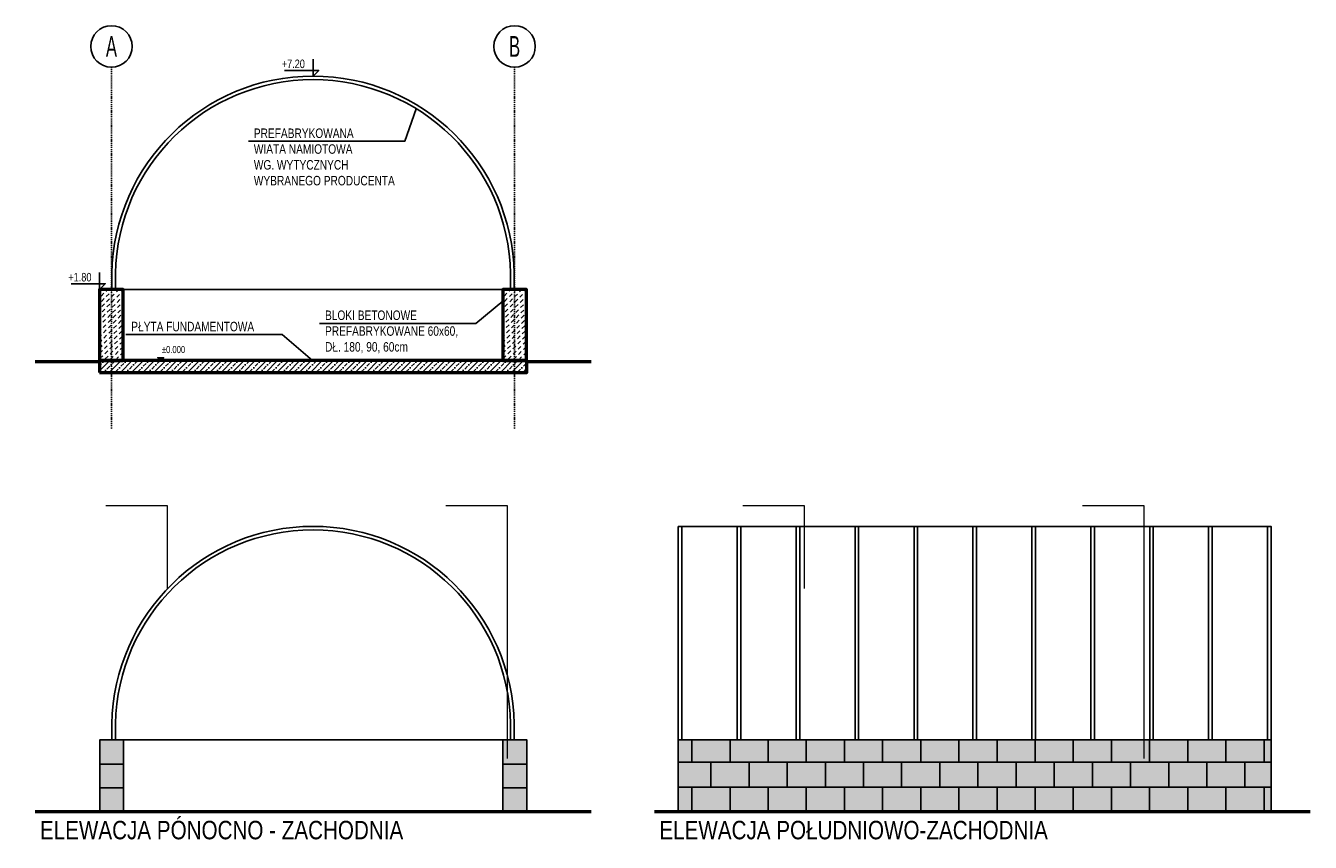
# Model space of a CAD drawing. Header units: centimetres. Extents: x 47725 to 65780, y 1892 to 12037.
# Tile 155 of 156: x 62211 to 65461, y 1892 to 3959. Entities that reach past the tile are written whole.
import ezdxf
from ezdxf.enums import TextEntityAlignment as Align

# ---------------------------------------------------------------- set-up
doc = ezdxf.new("R2010")
doc.units = ezdxf.units.CM
doc.header["$LTSCALE"] = 0.02
doc.linetypes.add('DASHDOT2', pattern=[12.7, 6.35, -3.175, 0, -3.175])
for name, color, linetype in [('A-ELEWACJE', 3, 'Continuous'), ('A-Elewacje_wypełnienia', 7, 'Continuous'), ('A-Grid', 191, 'DASHDOT2'), ('A-OPISY', 70, 'Continuous'), ('CKKOTY_WYS', 3, 'Continuous'), ('CKPODLOGA_STR', 7, 'Continuous'), ('CKSCIANY_KRESK', 254, 'Continuous'), ('CKWYMIAR', 3, 'Continuous')]:
    doc.layers.add(name, color=color, linetype=linetype)
doc.layers.add('CKSCIANY_PRZEKR', color=6, linetype='Continuous', lineweight=50)
doc.styles.add('Arial$001', font='arial.ttf', dxfattribs={"height": 1.872})
doc.styles.add('BA_ARIAL_0.5', font='IC-Romans.shx', dxfattribs={"width": 0.5})
doc.styles.add('RomanS', font='romans.shx', dxfattribs={"width": 0.8})
doc.styles.get("Standard").update_dxf_attribs({"font": 'ic-simplex.shx', "width": 0.8})
doc.styles.add('TABELE', font='ic-simplex.shx', dxfattribs={"width": 0.8})

# ---------------------------------------------------------------- blocks, each defined once
blk = doc.blocks.new('A$7E8A15D1A11151')
at = {"layer": 'A-ELEWACJE'}
for points in [[(-1004.5, 0), (-1013.5, 0), (-1013.5, 40, -0.982318), (4.5, 40), (4.5, 0), (0, 0), (-4.5, 0), (-4.5, 40)], [(-1004.5, 0), (-1004.5, 40, -0.982), (-4.5, 40)]]:
    blk.add_lwpolyline(points, format="xyb", dxfattribs=at)
blk = doc.blocks.new('BA_Axis_Mark')
at = {"linetype": 'Continuous'}
blk.add_circle((0, 0), 37.5, dxfattribs=at)
at = {"linetype": 'Continuous', "style": 'BA_ARIAL_0.5', "width": 0.6}
blk.add_attdef('AXIS_NUMBER', text='', height=37.5, dxfattribs=at).set_placement((0, 0), align=Align.MIDDLE_CENTER)
blk = doc.blocks.new('CK2D_HEIGHTDIM_56728283-E099-4668-A2AC-CF46EC528604')
at = {"color": 0, "linetype": 'ByBlock', "lineweight": -2}
blk.add_lwpolyline([(-1.25, 0), (0, 0), (-1.25, 1.2), (1.25, 1.2), (0, 0), (1.25, 0)], dxfattribs=at)
at = {"color": 0, "linetype": 'ByBlock', "lineweight": -2, "width": 0.8}
blk.add_attdef('WYSOKOŚĆ', text='', height=20, dxfattribs=at).set_placement((0, 0), align=Align.BOTTOM_LEFT)
at = {"color": 0, "linetype": 'ByBlock', "lineweight": -2, "width": 0.8, "flags": 8}
blk.add_attdef('ETYKIETOWANIE', text='', height=20, dxfattribs=at).set_placement((0, 0), align=Align.TOP_LEFT)

msp = doc.modelspace()

# ---------------------------------------------------------------- hatches: boundary and pattern name
at = {"layer": 'A-Elewacje_wypełnienia', "transparency": 33554636}
h = msp.add_hatch(dxfattribs=at)
h.set_pattern_fill('APPIANRN', color=256, scale=0.4, angle=180, style=0)
h.set_pattern_definition([(180, (0, 0), (-8e-15, -63.5), []), (270, (0, 0), (48.26, -63.5), [63.5, -63.5])])
h.paths.add_polyline_path([(63862.006, 2151.993), (63862.607, 1971.993), (65362.006, 1969.993), (65362.006, 2151.993)])
at = {"layer": 'CKSCIANY_KRESK', "ltscale": 0.1, "transparency": 33554661}
h = msp.add_hatch(dxfattribs=at)
h.set_pattern_fill('STONE', color=256, scale=5, angle=180, style=0)
h.set_pattern_definition([(225, (-1020, 0), (0.8838835, -13.2582521), [10, -7.5])])
h.paths.add_polyline_path([(62397.685, 3291.659), (62397.405, 3111.659), (62457.966, 3111.659), (62458.325, 3291.659)])
h = msp.add_hatch(dxfattribs=at)
h.set_pattern_fill('STONE', color=256, scale=5, angle=180, style=0)
h.set_pattern_definition([(225, (0, 0), (0.8838835, -13.2582521), [10, -7.5])])
h.paths.add_polyline_path([(63417.685, 3291.659), (63417.405, 3111.659), (63477.966, 3111.659), (63478.325, 3291.659)])
h = msp.add_hatch(dxfattribs=at)
h.set_pattern_fill('CONCRETE-BASIC', color=256, scale=5, angle=180, style=0)
h.set_pattern_definition([(225, (0, 0), (14.1421356, -14.1421356), []), (225, (-14.142, 2e-15), (7.071068, -21.2132034), [10, -5, 0, -5])])
h.paths.add_polyline_path([(62397.685, 3111.659), (62397.685, 3081.659), (63478.247, 3081.659), (63478.325, 3111.659)])
for points in [[(62398.286, 2151.993), (62398.005, 1971.993), (62458.567, 1971.993), (62458.926, 2151.993)], [(63418.286, 2151.993), (63418.005, 1971.993), (63478.567, 1971.993), (63478.926, 2151.993)], [(63862.006, 2151.993), (63861.725, 1971.993), (65361.826, 1971.993), (65362.185, 2151.993)]]:
    msp.add_hatch(color=253, dxfattribs=at).paths.add_polyline_path(points)

# ---------------------------------------------------------------- linework, layer by layer
at = {"layer": 'A-ELEWACJE', "color": 1, "lineweight": 50}
for points in [[(62234.645, 3109.659), (62397.685, 3109.659)], [(63478.286, 3109.659), (63641.327, 3109.659)], [(62234.645, 1969.993), (62397.685, 1969.993)], [(62397.685, 1969.993), (63641.327, 1969.993)], [(63802.006, 1969.993), (65461.159, 1969.993)]]:
    msp.add_lwpolyline(points, dxfattribs=at)
at = {"layer": 'A-ELEWACJE', "linetype": 'Continuous'}
msp.add_lwpolyline([(63862.006, 2691.993), (65362.006, 2691.993), (65362.006, 2151.993), (63862.006, 2151.993)], close=True, dxfattribs=at)
at = {"layer": 'A-ELEWACJE'}
for points in [[(63862.006, 2691.993), (63871.006, 2691.993), (63871.006, 2151.993), (63862.006, 2151.993)], [(64011.106, 2691.993), (64020.106, 2691.993), (64020.106, 2151.993), (64011.106, 2151.993)], [(64160.206, 2691.993), (64169.206, 2691.993), (64169.206, 2151.993), (64160.206, 2151.993)], [(64309.306, 2691.993), (64318.306, 2691.993), (64318.306, 2151.993), (64309.306, 2151.993)], [(64458.406, 2691.993), (64467.406, 2691.993), (64467.406, 2151.993), (64458.406, 2151.993)], [(64607.506, 2691.993), (64616.506, 2691.993), (64616.506, 2151.993), (64607.506, 2151.993)], [(64756.606, 2691.993), (64765.606, 2691.993), (64765.606, 2151.993), (64756.606, 2151.993)], [(64905.706, 2691.993), (64914.706, 2691.993), (64914.706, 2151.993), (64905.706, 2151.993)], [(65054.806, 2691.993), (65063.806, 2691.993), (65063.806, 2151.993), (65054.806, 2151.993)], [(65203.906, 2691.993), (65212.906, 2691.993), (65212.906, 2151.993), (65203.906, 2151.993)], [(65353.006, 2691.993), (65362.006, 2691.993), (65362.006, 2151.993), (65353.006, 2151.993)], [(62398.286, 1971.993), (62458.286, 1971.993), (62458.286, 2151.993), (62398.286, 2151.993)], [(62458.286, 2151.993), (63478.286, 2151.993), (63478.286, 1971.993), (62458.286, 1971.993)], [(63418.286, 1971.993), (63478.286, 1971.993), (63478.286, 2151.993), (63418.286, 2151.993)], [(63862.006, 2151.993), (65362.006, 2151.993), (65362.006, 1971.993), (63862.006, 1971.993)]]:
    msp.add_lwpolyline(points, close=True, dxfattribs=at)
for points in [[(62458.286, 2151.993), (63418.286, 2151.993)], [(63478.887, 1969.993), (63478.887, 1971.993), (62398.286, 1971.993), (62398.286, 1969.993)]]:
    msp.add_lwpolyline(points, dxfattribs=at)
at = {"layer": 'A-Elewacje_wypełnienia', "transparency": 33554636}
for points in [[(62398.286, 2089.993), (62458.286, 2089.993)], [(63418.286, 2089.993), (63478.286, 2089.993)], [(62398.286, 2029.993), (62458.286, 2029.993)], [(63418.286, 2029.993), (63478.286, 2029.993)]]:
    msp.add_lwpolyline(points, dxfattribs=at)
at = {"layer": 'A-Grid', "ltscale": 20}
for points in [[(62427.685, 3854.273), (62427.685, 2938.582)], [(63447.685, 3854.273), (63447.685, 2938.582)]]:
    msp.add_lwpolyline(points, dxfattribs=at)
at = {"layer": 'A-OPISY'}
for points in [[(63198.906, 3749.011), (63169.606, 3666.579), (62774.202, 3666.579)], [(63417.685, 3262.185), (63349.705, 3205.904), (62954.301, 3205.904)], [(62936.019, 3111.659), (62859.41, 3177.292), (62464.006, 3177.292)]]:
    msp.add_lwpolyline(points, dxfattribs=at)
at = {"layer": 'A-OPISY', "lineweight": 0}
for points in [[(62569.675, 2534.667), (62569.675, 2744.237), (62413.698, 2744.237)], [(63429.485, 2104.671), (63429.485, 2744.237), (63273.509, 2744.237)], [(64181.25, 2534.667), (64181.25, 2744.237), (64025.273, 2744.237)], [(65041.06, 2104.671), (65041.06, 2744.237), (64885.084, 2744.237)]]:
    msp.add_lwpolyline(points, dxfattribs=at)
at = {"layer": 'CKKOTY_WYS', "ltscale": 0.01}
for points in [[(62937.687, 3874.859), (62937.685, 3831.659), (62952.086, 3846.059), (62865.686, 3846.062)], [(62397.687, 3334.859), (62397.685, 3291.659), (62412.086, 3306.059), (62325.686, 3306.062)]]:
    msp.add_lwpolyline(points, dxfattribs=at)
at = {"layer": 'CKPODLOGA_STR', "color": 7, "ltscale": 10}
msp.add_lwpolyline([(62457.685, 3291.659), (63417.685, 3291.659)], dxfattribs=at)
at = {"layer": 'CKSCIANY_PRZEKR'}
for points in [[(62397.685, 3111.659), (62457.685, 3111.659), (62457.685, 3291.659), (62397.685, 3291.659)], [(63417.685, 3111.659), (63477.685, 3111.659), (63477.685, 3291.659), (63417.685, 3291.659)], [(62397.685, 3081.659), (63478.286, 3081.659), (63478.286, 3111.659), (62397.685, 3111.659)]]:
    msp.add_lwpolyline(points, close=True, dxfattribs=at)

# ---------------------------------------------------------------- block references
at = {"layer": 'A-ELEWACJE'}
for p in [(63442.185, 3291.659), (63442.185, 2151.993)]:
    msp.add_blockref('A$7E8A15D1A11151', p, dxfattribs=at)
at = {"layer": 'A-Grid', "xscale": 1.4, "yscale": 1.4, "zscale": 1.4, "rotation": 360}
for p, values in [((62427.685, 3906.773), {'AXIS_NUMBER': 'A'}), ((63447.685, 3906.773), {'AXIS_NUMBER': 'B'})]:
    msp.add_blockref('BA_Axis_Mark', p, dxfattribs=at).add_auto_attribs(values)
at = {"layer": 'CKWYMIAR', "linetype": 'ByBlock', "transparency": 33554687}
ref = msp.add_blockref('CK2D_HEIGHTDIM_56728283-E099-4668-A2AC-CF46EC528604', (62552.445, 3111.659), dxfattribs=dict(at, xscale=6, yscale=6, zscale=6, rotation=359.9999999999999))
ref.add_attrib('WYSOKOŚĆ', '±0.000', dxfattribs={"layer": '0', "color": 0, "linetype": 'ByBlock', "lineweight": -2, "transparency": 16777216, "height": 18, "style": 'TABELE', "width": 0.8}).set_placement((62555.326, 3125.159), align=Align.BOTTOM_LEFT)

# ---------------------------------------------------------------- texts
at = {"color": 3, "style": 'Arial$001', "width": 0.8}
for s, p in [('ELEWACJA PÓNOCNO - ZACHODNIA', (62246.645, 1899.993)), ('ELEWACJA POŁUDNIOWO-ZACHODNIA', (63814.006, 1899.993))]:
    msp.add_text(s, height=46.70802, dxfattribs=at).set_placement(p)
at = {"layer": 'A-OPISY', "char_height": 24, "width": 589.07422, "attachment_point": 1, "style": 'RomanS'}
for s, insert in [('\\pxi-3,l3,ql,t3;{\\Fic-simplex.shx;PREFABRYKOWANA \\P\\pxi-3,l3,ql,t3;WIATA NAMIOTOWA\\P\\pxi-3,l3,ql,t3;WG. WYTYCZNYCH\\P\\pxi-3,l3,ql,t3;WYBRANEGO PRODUCENTA}', (62787.974, 3699.076)), ('\\pxi-3,l3,ql,t3;{\\Fic-simplex.shx;BLOKI BETONOWE \\P\\pxi-3,l3,ql,t3;PREFABRYKOWANE 60x60, \\P\\pxi-3,l3,ql,t3;DŁ. 180, 90, 60cm}', (62968.073, 3238.402)), ('\\pxi-3,l3,ql,t3;{\\Fic-simplex.shx;PŁYTA FUNDAMENTOWA }', (62477.778, 3209.789))]:
    msp.add_mtext(s, dxfattribs=dict(at, insert=insert))
at = {"layer": 'CKKOTY_WYS', "ltscale": 0.01, "width": 0.8}
for s, p in [('+7.20', (62858.565, 3851.922)), ('+1.80', (62318.565, 3311.922))]:
    msp.add_text(s, height=21.6, dxfattribs=at).set_placement(p)

doc.saveas('drawing.dxf')
